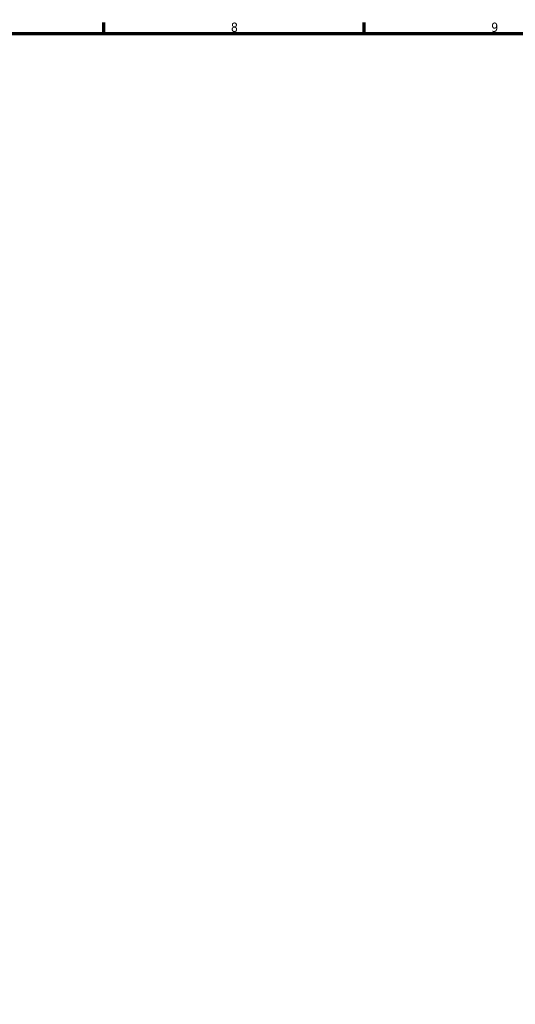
# Model space of a CAD drawing. Header units: millimetres. Extents: x 0 to 903, y 0 to 678.
# Tile 6 of 9: x 468 to 601, y 313 to 578. Entities that reach past the tile are written whole.
import ezdxf

# ---------------------------------------------------------------- set-up
doc = ezdxf.new("R2010")
doc.units = ezdxf.units.MM
doc.layers.add('Border (ISO)', color=7, linetype='Continuous', lineweight=70)
doc.styles.add('Note Text (ISO)', font='tahoma.ttf')

# ---------------------------------------------------------------- blocks, each defined once
blk = doc.blocks.new('Borders Default Border')
at = {"layer": 'Border (ISO)'}
for p, q in [((490.58, 574), (490.58, 576.9)), ((560.67, 574), (560.67, 576.9))]:
    blk.add_line(p, q, dxfattribs=at)
at = {"layer": 'Border (ISO)', "flags": 128}
blk.add_lwpolyline([(20, 20), (20, 574), (821, 574), (821, 20), (20, 20)], dxfattribs=at)
at = {"layer": 'Border (ISO)', "color": 232, "true_color": 0xca0064, "char_height": 2.5, "attachment_point": 7, "style": 'Note Text (ISO)'}
for s, insert in [('8', (524.81, 574.34)), ('9', (594.88, 574.35))]:
    blk.add_mtext(s, dxfattribs=dict(at, insert=insert))

msp = doc.modelspace()

# ---------------------------------------------------------------- block references
msp.add_blockref('Borders Default Border', (0, 0))

doc.saveas('drawing.dxf')
